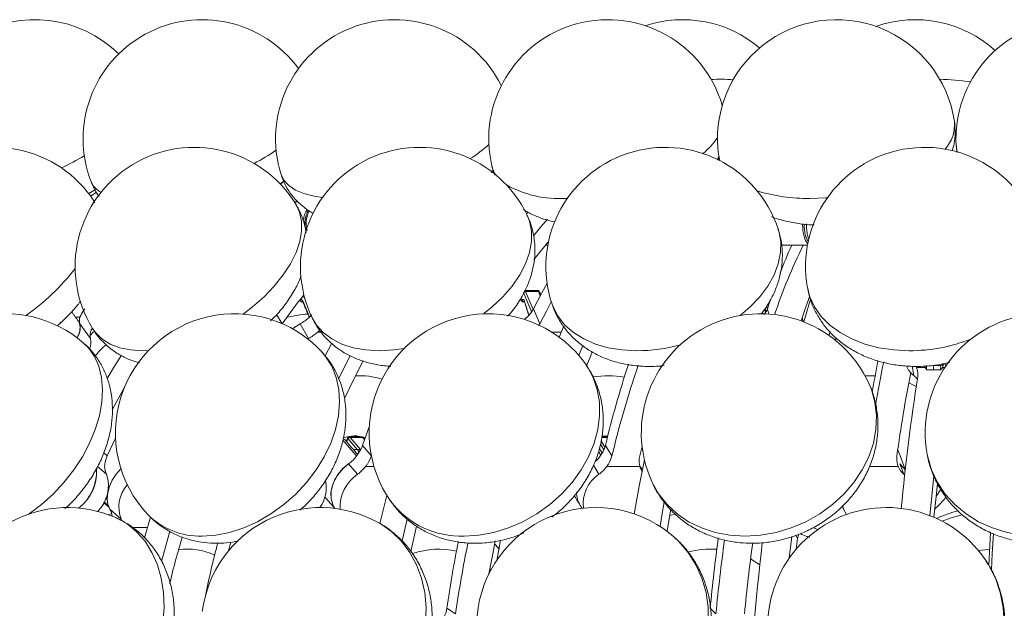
# Model space of a CAD drawing. Header units: millimetres. Extents: x 95 to 591, y 51 to 1119.
# Tile 7 of 12: x 317 to 399, y 892 to 942. Entities that reach past the tile are written whole.
import ezdxf

# ---------------------------------------------------------------- set-up
doc = ezdxf.new("R2010")
doc.units = ezdxf.units.MM

msp = doc.modelspace()

# ---------------------------------------------------------------- linework, layer by layer
at = {"color": 7, "linetype": 'Continuous', "lineweight": 15}
for p, q in [((395.163, 931.06), (395.243, 930.566)), ((322.351, 927.069), (322.91, 927.397)), ((338.421, 927.871), (338.732, 928.115)), ((338.436, 927.856), (338.741, 928.111)), ((322.519, 926.847), (323.01, 927.175)), ((362.405, 926.662), (362.525, 926.662)), ((339.902, 926.376), (339.604, 926.376)), ((359.087, 925.379), (359.23, 925.531)), ((340.595, 923.976), (340.581, 923.976)), ((360.691, 922.726), (360.806, 922.726)), ((360.889, 922.726), (360.806, 922.726)), ((382.675, 922.726), (380.503, 922.726)), ((340.501, 918.226), (340.35, 918.492)), ((358.69, 918.413), (358.657, 918.267)), ((359.524, 917.143), (358.831, 918.753)), ((359.012, 918.859), (360.095, 918.859)), ((359.012, 918.859), (359.664, 917.345)), ((360.251, 918.496), (360.095, 918.859)), ((340.216, 918.002), (340.308, 918.002)), ((340.329, 917.961), (340.328, 917.963)), ((340.343, 918.021), (340.893, 916.704)), ((358.882, 918.002), (358.92, 918.002)), ((358.938, 918.021), (359.301, 916.876)), ((379.126, 917.44), (379.189, 917.139)), ((379.32, 917.396), (379.252, 917.634)), ((379.589, 918.205), (379.315, 917.382)), ((379.394, 917.853), (379.429, 917.729)), ((321.115, 916.86), (321.142, 916.86)), ((321.127, 916.844), (321.142, 916.86)), ((321.612, 916.702), (321.23, 916.702)), ((338.124, 916.903), (338.586, 916.144)), ((359.684, 917.382), (360.218, 916.142)), ((378.936, 916.976), (378.9, 917.103)), ((379.144, 917.18), (379.171, 917.18)), ((379.315, 917.382), (379.437, 916.954)), ((322.494, 914.895), (321.596, 916.133)), ((340.795, 914.895), (340.094, 916.133)), ((361.829, 915.022), (362.192, 915.879)), ((341.557, 915.433), (341.863, 915.433)), ((361.228, 915.433), (362.001, 915.433)), ((384.575, 915.495), (384.485, 915.159)), ((385.03, 914.748), (385.087, 914.952)), ((340.738, 914.864), (340.795, 914.895)), ((342.188, 913.457), (342.741, 914.503)), ((363.821, 914.305), (363.494, 913.47)), ((326.903, 913.874), (327.356, 913.885)), ((391.607, 911.792), (391.465, 912.567)), ((391.844, 912.46), (392.562, 912.46)), ((393.258, 912.627), (393.848, 912.627)), ((393.848, 912.627), (393.83, 912.725)), ((394.201, 912.46), (394.016, 912.46)), ((394.085, 912.781), (394.035, 912.511)), ((387.519, 911.755), (388.357, 911.771)), ((393.26, 912.284), (392.67, 912.284)), ((393.85, 912.284), (393.26, 912.284)), ((391.178, 911.172), (391.807, 910.869)), ((345.906, 907.582), (345.329, 905.932)), ((323.902, 905.055), (324.597, 906.54)), ((344.792, 905.091), (343.688, 906.365)), ((344.048, 906.407), (344.024, 906.198)), ((345.05, 905.4), (344.122, 906.471)), ((344.289, 906.601), (345.328, 906.601)), ((344.289, 906.601), (345.164, 905.591)), ((345.493, 906.412), (345.328, 906.601)), ((345.329, 905.932), (346.07, 905.077)), ((365.575, 905.569), (365.295, 906.021)), ((365.367, 906.304), (365.684, 905.792)), ((365.405, 906.601), (365.888, 906.601)), ((365.724, 905.932), (366.269, 905.055)), ((368.798, 905.846), (368.603, 905.055)), ((323.611, 905.306), (323.902, 905.055)), ((344.546, 905.595), (345.167, 905.595)), ((365.335, 905.109), (365.137, 905.428)), ((365.216, 905.724), (365.313, 905.509)), ((390.254, 905.542), (390.446, 905.145)), ((344.915, 903.504), (344.157, 904.379)), ((365.178, 903.504), (364.708, 904.261)), ((390.446, 904.379), (390.761, 903.504)), ((323.843, 903.504), (323.087, 904.157)), ((345.586, 904.162), (346.292, 904.162)), ((365.833, 904.162), (368.615, 904.162)), ((368.645, 904.071), (368.809, 903.807)), ((387.884, 904.162), (390.297, 904.162)), ((390.761, 903.504), (390.84, 903.429)), ((323.636, 901.201), (323.999, 900.868)), ((323.901, 901.395), (323.767, 901.478)), ((324.282, 900.212), (323.996, 900.113)), ((324.133, 900.578), (325.087, 899.703)), ((361.61, 900.156), (361.716, 900.273)), ((371.117, 900.033), (371.606, 900.152)), ((327.017, 898.184), (327.532, 899.906)), ((349.08, 899.749), (348.654, 897.911)), ((326.008, 899.044), (327.269, 899.044)), ((349.381, 897.036), (349.874, 899.158)), ((371.24, 898.449), (371.163, 898.512)), ((381.845, 898.086), (381.709, 898.388)), ((334.095, 897.093), (334.287, 897.816)), ((381.366, 898.274), (381.154, 896.465)), ((381.738, 897.217), (381.845, 898.086)), ((397.67, 896.238), (397.604, 896.338)), ((352.403, 892.255), (353.133, 891.801)), ((374.512, 892.255), (374.993, 891.801))]:
    msp.add_line(p, q, dxfattribs=at)
at = {"color": 7, "linetype": 'Continuous', "lineweight": 15, "flags": 128}
for points in [[(375.232, 930.184), (375.303, 929.865), (375.313, 929.833)], [(338.492, 928.662), (338.724, 928.186), (339.132, 927.738), (339.699, 927.36), (340.415, 927.059), (341.267, 926.84), (341.97, 926.733)], [(322.801, 926.36), (322.571, 926.775), (322.541, 926.817)], [(382.881, 926.662), (384.188, 926.707), (384.35, 926.718)], [(335.324, 916.951), (336.096, 917.547), (337.064, 918.404), (337.927, 919.306), (338.671, 920.237), (339.281, 921.181), (339.747, 922.121), (340.061, 923.04), (340.216, 923.921), (340.211, 924.75), (340.045, 925.51), (339.75, 926.145)], [(355.496, 916.971), (356.209, 917.547), (357.112, 918.404), (357.891, 919.306), (358.53, 920.237), (359.02, 921.181), (359.351, 922.121), (359.517, 923.04), (359.516, 923.921), (359.347, 924.75), (359.149, 925.251)], [(360.855, 924.91), (360.306, 924.281), (359.676, 923.517)], [(377.022, 916.831), (377.861, 917.547), (378.677, 918.404), (379.351, 919.306), (379.872, 920.237), (380.229, 921.181), (380.417, 922.121), (380.432, 923.04), (380.273, 923.921), (380.215, 924.111)], [(360.826, 919.559), (360.342, 918.669), (359.684, 917.382)], [(382.677, 919.152), (382.877, 918.404), (383.274, 917.547), (383.835, 916.751), (384.552, 916.029), (385.41, 915.396), (386.396, 914.861), (387.491, 914.435), (388.675, 914.125), (389.928, 913.937), (391.227, 913.874)], [(358.657, 918.267), (358.652, 918.237), (358.652, 918.205), (358.657, 918.175), (358.665, 918.149), (358.676, 918.131), (358.689, 918.121), (358.703, 918.122), (358.716, 918.133)], [(340.089, 918.163), (340.128, 918.179), (340.168, 918.183), (340.209, 918.174), (340.248, 918.153), (340.284, 918.119), (340.316, 918.075), (340.343, 918.021)], [(340.216, 918.002), (340.173, 917.975), (340.147, 917.971)], [(358.716, 918.133), (358.744, 918.162), (358.774, 918.179), (358.805, 918.183), (358.836, 918.174), (358.866, 918.153), (358.893, 918.119), (358.917, 918.075), (358.938, 918.021)], [(358.882, 918.002), (358.85, 917.975), (358.83, 917.971)], [(358.909, 918.026), (358.9, 918.02), (358.882, 918.002)], [(360.218, 916.142), (360.76, 917.202), (361.179, 917.98)], [(361.244, 917.779), (361.328, 917.547), (361.74, 916.751), (362.312, 916.029), (363.035, 915.396), (363.894, 914.861), (364.876, 914.435), (365.962, 914.125), (367.133, 913.937), (368.369, 913.874)], [(382.379, 916.29), (382.462, 916.583), (382.942, 918.197)], [(319.744, 915.995), (320.094, 916.31), (320.538, 916.739)], [(341.099, 916.638), (341.461, 916.029), (342.03, 915.396), (342.742, 914.861), (343.587, 914.435), (344.548, 914.125), (345.609, 913.937), (346.75, 913.874)], [(322.666, 915.745), (322.913, 915.396), (323.461, 914.861), (324.148, 914.435), (324.96, 914.125), (325.884, 913.937), (326.903, 913.874)], [(339.453, 915.715), (339.575, 915.806), (340.094, 916.133)], [(322.46, 915.167), (322.735, 915.427), (322.823, 915.503)], [(317.314, 900.165), (317.339, 900.182), (318.375, 900.958), (319.358, 901.841), (320.269, 902.816), (321.092, 903.866), (321.813, 904.971), (322.419, 906.111), (322.899, 907.268), (323.244, 908.419), (323.448, 909.544), (323.509, 910.624), (323.424, 911.638), (323.195, 912.57), (322.826, 913.401), (322.324, 914.118), (321.892, 914.55)], [(323.897, 911.541), (324.521, 912.592), (325.086, 913.503)], [(331.865, 898.318), (333.007, 898.395), (334.177, 898.626), (335.355, 899.005), (336.519, 899.527), (337.648, 900.182), (338.723, 900.958), (339.724, 901.841), (340.634, 902.816), (341.435, 903.866), (342.115, 904.971), (342.66, 906.111), (343.061, 907.268), (343.311, 908.419), (343.405, 909.544), (343.342, 910.624), (343.122, 911.638), (342.75, 912.57), (342.233, 913.401), (341.862, 913.84)], [(344.286, 913.459), (343.849, 912.592), (343.323, 911.501)], [(346.75, 913.874), (347.951, 913.937), (348.824, 914.057)], [(364.143, 912.608), (364.458, 913.398), (364.618, 913.788)], [(343.811, 909.857), (344.566, 911.438), (345.39, 913.04)], [(353.854, 898.318), (355.089, 898.395), (356.339, 898.626), (357.581, 899.005), (358.793, 899.527), (359.953, 900.182), (361.04, 900.958), (362.036, 901.841), (362.921, 902.816), (363.681, 903.866), (364.302, 904.971), (364.773, 906.111), (365.086, 907.268), (365.234, 908.419), (365.215, 909.544), (365.03, 910.624), (364.682, 911.638), (364.177, 912.57), (364.062, 912.738)], [(325.386, 910.894), (325.143, 910.457), (324.319, 908.91)], [(377.44, 898.318), (378.739, 898.395), (380.038, 898.626), (381.313, 899.005), (382.543, 899.527), (383.705, 900.182), (384.777, 900.958), (385.743, 901.841), (386.583, 902.816), (387.283, 903.866), (387.83, 904.971), (388.215, 906.111), (388.431, 907.268), (388.474, 908.419), (388.343, 909.544), (388.04, 910.624), (387.859, 911.069)], [(365.416, 906.716), (365.665, 906.726), (365.917, 906.716)], [(344.122, 906.471), (344.111, 906.481), (344.1, 906.485), (344.088, 906.483), (344.077, 906.477), (344.067, 906.465), (344.058, 906.449), (344.052, 906.429), (344.048, 906.407)], [(345.482, 906.48), (345.487, 906.483), (345.523, 906.5)], [(392.725, 905.197), (392.769, 904.971), (393.096, 903.866), (393.592, 902.816), (394.248, 901.841), (395.052, 900.958), (395.991, 900.182), (397.047, 899.527), (398.201, 899.005), (399.433, 898.626), (400.721, 898.395), (402.042, 898.318)], [(343.013, 900.639), (342.825, 900.978), (342.698, 901.442), (342.683, 901.949), (342.781, 902.478), (342.989, 903.008), (343.296, 903.515), (343.691, 903.978), (344.157, 904.379)], [(343.013, 900.639), (342.846, 900.93), (342.689, 901.507), (342.707, 902.147), (342.898, 902.809), (343.25, 903.449), (343.74, 904.027), (344.157, 904.379)], [(368.126, 900.18), (368.553, 902.517), (368.996, 904.704)], [(390.446, 904.379), (390.793, 903.978), (390.884, 903.832)], [(390.446, 904.379), (390.759, 904.027), (390.884, 903.832)], [(324.133, 900.578), (323.965, 900.978), (323.899, 901.442), (323.939, 901.949), (324.082, 902.478), (324.323, 903.008), (324.652, 903.515), (325.05, 903.973)], [(393.292, 903.38), (393.2, 902.517), (392.953, 900.039), (392.953, 900.036)], [(369.609, 902.888), (369.641, 902.816), (370.19, 901.841), (370.891, 900.958), (371.732, 900.182), (372.698, 899.527), (373.772, 899.005), (374.934, 898.626), (376.164, 898.395), (377.44, 898.318)], [(393.299, 899.894), (393.476, 901.642), (393.592, 902.721)], [(346.795, 899.381), (346.954, 900.039), (347.383, 901.718)], [(393.887, 902.248), (393.594, 901.82), (393.479, 901.667)], [(370.659, 901.177), (370.458, 900.039), (370.305, 899.129)], [(385.944, 900.121), (385.717, 900.567), (385.628, 900.874)], [(370.89, 898.723), (370.982, 899.265), (371.213, 900.566)], [(393.998, 899.56), (394.737, 899.839), (395.676, 900.104)], [(319.007, 881.055), (320.078, 881.141), (321.159, 881.398), (322.229, 881.821), (323.27, 882.403), (324.263, 883.133), (325.19, 883.999), (326.035, 884.984), (326.783, 886.072), (327.42, 887.242), (327.935, 888.475), (328.319, 889.747), (328.564, 891.037), (328.668, 892.32), (328.627, 893.576), (328.442, 894.78), (328.117, 895.911), (327.658, 896.95), (327.073, 897.878), (326.371, 898.677), (325.567, 899.335), (324.673, 899.839), (324.611, 899.866)], [(340.561, 881.055), (341.743, 881.141), (342.926, 881.398), (344.09, 881.821), (345.212, 882.403), (346.273, 883.133), (347.254, 883.999), (348.138, 884.984), (348.909, 886.072), (349.553, 887.242), (350.058, 888.475), (350.416, 889.747), (350.62, 891.037), (350.667, 892.32), (350.555, 893.576), (350.287, 894.78), (349.868, 895.911), (349.304, 896.95), (348.607, 897.878), (347.788, 898.677), (346.862, 899.335), (346.692, 899.433)], [(329.157, 898.722), (328.807, 897.499), (328.456, 896.188)], [(364.039, 881.055), (365.303, 881.141), (366.56, 881.398), (367.787, 881.821), (368.963, 882.403), (370.067, 883.133), (371.078, 883.999), (371.979, 884.984), (372.754, 886.072), (373.389, 887.242), (373.872, 888.475), (374.195, 889.747), (374.353, 891.037), (374.342, 892.32), (374.162, 893.576), (373.817, 894.78), (373.313, 895.911), (372.659, 896.95), (371.867, 897.878), (371.24, 898.449)], [(383.529, 898.856), (383.194, 899.001), (383.181, 899.007)], [(398.052, 898.65), (397.981, 897.499), (397.889, 895.882)], [(398.115, 895.473), (398.193, 896.828), (398.298, 898.531)], [(356.474, 897.916), (356.255, 896.828), (355.938, 895.145)], [(356.627, 896.328), (356.64, 896.398), (356.926, 897.967)], [(397.029, 897.101), (397.831, 897.202), (397.964, 897.21)], [(377.906, 896.396), (378.296, 896.168), (378.678, 895.91)], [(388.863, 881.055), (390.178, 881.141), (391.478, 881.398), (392.739, 881.821), (393.94, 882.403), (395.058, 883.133), (396.075, 883.999), (396.971, 884.984), (397.731, 886.072), (398.341, 887.242), (398.79, 888.475), (399.071, 889.747), (399.178, 891.037), (399.109, 892.32), (398.866, 893.576), (398.452, 894.78), (397.876, 895.911), (397.67, 896.238)], [(356.013, 895.557), (356.064, 895.507), (356.105, 895.467)]]:
    msp.add_lwpolyline(points, dxfattribs=at)
at = {"color": 7, "linetype": 'Continuous', "lineweight": 15}
for centre, radius, start, end in [((317.859, 931.662), 10, 45.5039, 196.55612), ((331.876, 931.662), 10, 36.12165, 201.12268), ((348.031, 931.662), 10, 26.51934, 197.45562), ((365.927, 931.662), 10, 16.30769, 193.21529), ((372.204, 931.662), 10, 49.76486, 108.2909), ((385.122, 931.662), 10, 8.49878, 188.49878), ((391.729, 931.662), 10, 47.87077, 109.28783), ((405.145, 931.662), 10, 3.45359, 183.45359), ((375.293, 919.577), 17.085, 86.15, 92.3393), ((393.595, 919.645), 17.016, 80.65659, 89.36517), ((391.885, 932.864), 3.14, 318.76414, 5.04057), ((369.424, 935.76), 6.968, 310.05441, 324.8646), ((314.446, 920.945), 10, 35.95617, 215.95617), ((331.208, 920.945), 10, 31.33144, 211.33144), ((326.581, 947.426), 20.283, 298.42697, 304.52508), ((350.124, 920.945), 10, 25.50855, 205.50855), ((347.881, 940.142), 12.042, 302.61246, 311.99688), ((370.729, 920.945), 10, 18.45936, 198.45936), ((392.515, 920.945), 10, 10.32799, 190.32799), ((307.006, 956.037), 29.827, 295.95778, 300.12834), ((358.338, 929.892), 2.207, 193.51024, 215.12881), ((324.159, 928.758), 1.756, 203.46881, 243.99633), ((361.829, 935.691), 9.048, 240.73129, 273.64464), ((382.656, 940.836), 14.176, 252.74797, 270.90986), ((385.73, 901.5), 32.826, 139.02237, 142.44783), ((423.342, 902.408), 45.776, 153.64852, 161.53332), ((424.034, 903.597), 46.771, 155.85766, 158.96369), ((306.658, 931.909), 18.319, 304.60912, 322.59298), ((375.654, 890.165), 45.263, 141.13491, 144.9765), ((358.684, 918.295), 0.0389, 170.98078, 224.84995), ((360.003, 918.839), 0.0945, 12.15715, 80.07567), ((360.105, 918.763), 0.096, 30.5196, 95.62224), ((437.682, 897.998), 58.502, 159.57201, 161.68719), ((310.658, 926.518), 13.901, 310.68687, 321.26115), ((340.23, 918.189), 0.188, 201.56249, 265.5983), ((340.288, 917.935), 0.0983, 91.97828, 137.21709), ((340.385, 917.979), 0.0587, 135.09223, 196.19686), ((358.888, 918.18), 0.178, 195.25316, 268.38265), ((358.984, 917.99), 0.0556, 146.04975, 194.99817), ((315.359, 906.978), 10, 49.21118, 158.87732), ((322.549, 916.39), 0.987, 161.57241, 195.1398), ((334.588, 906.978), 10, 43.33003, 162.54438), ((341.482, 906.978), 10, 94.19642, 104.66603), ((338.112, 919.75), 4.125, 298.7073, 312.35448), ((355.887, 906.978), 10, 35.16426, 215.16426), ((356.926, 918.943), 3.161, 309.4693, 314.86825), ((378.734, 906.978), 10, 24.14611, 204.14611), ((402.565, 906.978), 10, 10.26216, 190.26216), ((320.359, 915.746), 1.279, 322.34956, 27.77899), ((319.96, 915.842), 1.662, 328.27562, 10.0878), ((323.423, 915.151), 0.964, 163.01586, 195.38634), ((338.803, 918.529), 4.144, 298.72474, 311.65028), ((321.159, 914.586), 1.37, 336.63818, 13.05536), ((326.92, 910.411), 5.04, 128.00097, 143.04534), ((368.303, 927.913), 14.039, 270.2678, 285.25418), ((391.21, 928.103), 14.23, 270.06786, 291.41244), ((450.802, 885.624), 87.468, 161.93937, 166.57516), ((447.197, 885.684), 83.214, 161.07631, 166.53881), ((512.953, 889.109), 126.64, 169.10262, 170.32751), ((506.886, 889.094), 120.198, 168.5565, 170.31583), ((392.595, 913.16), 1.688, 199.53925, 234.17064), ((391.524, 912.45), 1.158, 351.75955, 8.81833), ((392.114, 912.45), 1.158, 351.76054, 8.81734), ((393.862, 912.79), 0.163, 265.10267, 339.78075), ((392.704, 912.45), 1.158, 351.75955, 8.81833), ((392.507, 912.482), 1.528, 1.0737, 9.46015), ((394.37, 912.803), 0.163, 194.75325, 254.29295), ((345.125, 905.756), 6.021, 72.22728, 93.77622), ((365.933, 903.982), 7.793, 79.92445, 99.21507), ((522.803, 886.649), 133.889, 169.07121, 172.09866), ((572.665, 883.462), 182.921, 171.12198, 174.61166), ((390.642, 910.515), 1.6, 37.89986, 52.93083), ((334.588, 906.978), 10, 162.54438, 223.33003), ((344.653, 904.121), 2.606, 69.93246, 111.04919), ((344.052, 906.431), 0.0243, 196.05783, 259.88142), ((344.298, 906.417), 0.185, 92.82602, 162.78435), ((344.223, 906.554), 0.0811, 35.89669, 87.71466), ((345.263, 906.554), 0.0811, 35.89253, 87.7302), ((345.332, 906.504), 0.0976, 42.39185, 92.25503), ((342.206, 907.038), 3.298, 306.25837, 323.49736), ((362.936, 906.729), 2.899, 311.90802, 325.24488), ((319.258, 903.679), 3.739, 306.4878, 3.39331), ((319.337, 903.643), 3.663, 305.82939, 3.91779), ((321.031, 902.535), 2.974, 313.92019, 19.0053), ((325.136, 904.163), 1.451, 180.04542, 207.03024), ((346.719, 900.776), 3.271, 123.48646, 183.51668), ((342.961, 906.167), 3.302, 306.26505, 322.63244), ((366.764, 901.072), 2.904, 123.10042, 188.10181), ((363.436, 905.891), 2.956, 306.11469, 324.19184), ((370.194, 904.638), 1.649, 196.77951, 211.80345), ((392.009, 904.877), 1.855, 202.65487, 227.73949), ((327.633, 900.765), 2.759, 137.82174, 202.63678), ((339.514, 902.375), 2.779, 323.28197, 11.75375), ((365.34, 901.967), 2.041, 179.14599, 211.62756), ((365.365, 901.973), 2.066, 179.39252, 211.42626), ((353.575, 905.678), 7.365, 217.2585, 272.17183), ((320.583, 890.714), 10, 66.24308, 170.73567), ((322.92, 899.868), 1.405, 4.92068, 30.30916), ((331.667, 904.475), 6.16, 225.03737, 271.84043), ((341.796, 890.714), 10, 60.68355, 172.71402), ((364.903, 890.714), 10, 51.24573, 174.88888), ((389.335, 890.714), 10, 34.2201, 214.2201), ((397.67, 890.714), 10, 103.40831, 114.62985), ((404.971, 875.925), 78.031, 163.38074, 166.36028), ((418.344, 875.535), 88.018, 165.37662, 168.34909), ((463.777, 875.864), 112.574, 168.72931, 171.62822), ((460.698, 875.865), 108.739, 168.39403, 171.57306), ((539.701, 876.23), 165.964, 172.4046, 174.45919), ((534.37, 876.238), 160.134, 172.19194, 174.423), ((537.062, 876.206), 160.432, 172.28083, 174.42172), ((574.735, 874.677), 197.202, 173.27673, 177.53386), ((330.659, 891.983), 5.242, 64.54494, 98.46004), ((351.77, 890.487), 6.734, 77.58761, 109.18706), ((374.568, 889.626), 7.596, 86.23468, 104.27495)]:
    msp.add_arc(centre, radius, start, end, dxfattribs=at)
msp.add_ellipse((360.806, 924.551), major_axis=(0, 1.825), ratio=0.601351, start_param=3.043419, end_param=3.141593, dxfattribs=at)
for points, knots in [([(394.834, 930.666), (394.89, 930.864), (395.028, 931.352), (395.105, 932.187), (395.044, 932.811), (395.012, 933.132)], [0, 0, 0, 0, 0.249199, 0.613326, 1, 1, 1, 1]), ([(356.202, 929.384), (356.21, 929.333), (356.252, 929.061), (356.362, 928.808), (356.45, 928.603)], [0, 0, 0, 0, 0.190704, 1, 1, 1, 1]), ([(338.499, 928.663), (338.592, 928.4), (338.785, 927.851), (339.246, 927.102), (339.816, 926.424), (340.467, 925.846), (340.951, 925.55), (341.191, 925.403)], [0, 0, 0, 0, 0.190419, 0.396681, 0.599026, 0.800596, 1, 1, 1, 1]), ([(322.568, 928.063), (322.622, 927.916), (322.778, 927.49), (323.015, 927.075), (323.217, 926.84), (323.227, 926.829)], [0, 0, 0, 0, 0.33352, 0.970018, 1, 1, 1, 1]), ([(322.867, 926.276), (322.82, 926.375), (322.728, 926.568), (322.589, 926.732), (322.522, 926.813)], [0, 0, 0, 0, 0.508407, 1, 1, 1, 1]), ([(340.589, 923.775), (340.582, 923.848), (340.545, 924.235), (340.329, 924.939), (340.051, 925.664), (339.797, 926.042), (339.734, 926.136)], [0, 0, 0, 0, 0.087471, 0.46176, 0.867263, 1, 1, 1, 1]), ([(340.359, 924.786), (340.381, 924.926), (340.429, 925.23), (340.56, 925.556), (340.676, 925.688), (340.705, 925.721)], [0, 0, 0, 0, 0.392688, 0.849222, 1, 1, 1, 1]), ([(358.847, 925.731), (358.867, 925.717), (359.14, 925.518), (359.743, 925.231), (360.593, 924.884), (361.194, 924.745), (361.471, 924.682)], [0, 0, 0, 0, 0.0257784, 0.3547958, 0.7035122, 1, 1, 1, 1]), ([(340.809, 925.626), (340.788, 925.602), (340.685, 925.484), (340.567, 925.168), (340.474, 924.715), (340.485, 924.252), (340.571, 923.99), (340.609, 923.876)], [0, 0, 0, 0, 0.0633306, 0.3095656, 0.5456681, 0.8024802, 1, 1, 1, 1]), ([(340.665, 923.976), (340.633, 924.11), (340.563, 924.401), (340.595, 924.878), (340.667, 925.221), (340.746, 925.353), (340.753, 925.364)], [0, 0, 0, 0, 0.289684, 0.629469, 0.967995, 1, 1, 1, 1]), ([(340.901, 925.626), (340.85, 925.549), (340.719, 925.348), (340.608, 924.905), (340.579, 924.403), (340.649, 924.106), (340.679, 923.976)], [0, 0, 0, 0, 0.182976, 0.476157, 0.772172, 1, 1, 1, 1]), ([(357.513, 916.78), (357.6, 916.871), (357.981, 917.274), (358.502, 918.036), (359.061, 919.04), (359.455, 920.04), (359.709, 921.05), (359.819, 922.058), (359.79, 923.087), (359.59, 924.108), (359.362, 924.848), (359.164, 925.204), (359.136, 925.254)], [0, 0, 0, 0, 0.039773, 0.175428, 0.296251, 0.413725, 0.527727, 0.638745, 0.747496, 0.865975, 0.981259, 1, 1, 1, 1]), ([(379.66, 925.126), (379.67, 925.122), (380.013, 924.969), (380.76, 924.768), (381.904, 924.535), (382.747, 924.441), (383.198, 924.43), (383.234, 924.429)], [0, 0, 0, 0, 0.0089564, 0.3198573, 0.6442921, 0.9711872, 1, 1, 1, 1]), ([(378.758, 916.935), (378.817, 917.004), (379.122, 917.357), (379.549, 918.063), (380.028, 919.031), (380.357, 920.032), (380.555, 921.08), (380.594, 922.159), (380.487, 923.192), (380.292, 923.823), (380.204, 924.106)], [0, 0, 0, 0, 0.034864, 0.179214, 0.320257, 0.457978, 0.592825, 0.739784, 0.883006, 1, 1, 1, 1]), ([(382.723, 922.858), (382.706, 922.866), (382.612, 922.911), (382.473, 923.209), (382.341, 923.672), (382.274, 924.128), (382.274, 924.411), (382.274, 924.516)], [0, 0, 0, 0, 0.073253, 0.394855, 0.651899, 0.869871, 1, 1, 1, 1]), ([(382.402, 924.504), (382.402, 924.41), (382.403, 924.15), (382.466, 923.732), (382.578, 923.303), (382.686, 923.135), (382.741, 923.05)], [0, 0, 0, 0, 0.141611, 0.39328, 0.693386, 1, 1, 1, 1]), ([(382.589, 924.518), (382.588, 924.468), (382.582, 924.256), (382.625, 923.889), (382.693, 923.504), (382.761, 923.343), (382.789, 923.278)], [0, 0, 0, 0, 0.1008797, 0.4313831, 0.7729763, 1, 1, 1, 1]), ([(337.602, 916.375), (337.813, 916.58), (338.329, 917.087), (339.033, 917.982), (339.665, 919.008), (340.044, 919.753), (340.166, 920.146), (340.18, 920.19)], [0, 0, 0, 0, 0.183714, 0.451882, 0.726044, 0.969269, 1, 1, 1, 1]), ([(382.697, 919.131), (382.747, 918.873), (382.865, 918.269), (383.227, 917.368), (383.74, 916.446), (384.385, 915.603), (385.145, 914.847), (386.015, 914.183), (386.988, 913.62), (388.052, 913.166), (389.196, 912.829), (390.387, 912.62), (391.267, 912.56), (391.994, 912.554), (392.74, 912.58), (393.677, 912.674), (394.34, 912.833), (394.589, 912.893)], [0, 0, 0, 0, 0.054001, 0.126313, 0.198252, 0.270377, 0.343227, 0.417278, 0.492878, 0.570151, 0.648967, 0.728977, 0.806798, 0.819993, 0.869291, 0.95082, 1, 1, 1, 1]), ([(358.646, 918.301), (358.642, 918.28), (358.634, 918.229), (358.642, 918.139), (358.673, 918.057), (358.727, 918.001), (358.781, 917.973), (358.816, 917.973), (358.83, 917.973)], [0, 0, 0, 0, 0.147182, 0.354347, 0.596165, 0.75784, 0.902899, 1, 1, 1, 1]), ([(360.187, 918.812), (360.174, 918.837), (360.15, 918.881), (360.091, 918.919), (360.046, 918.935), (360.022, 918.931), (360.019, 918.931)], [0, 0, 0, 0, 0.392287, 0.675907, 0.959319, 1, 1, 1, 1]), ([(321.546, 917.873), (321.554, 917.882), (321.6, 917.934), (321.637, 917.991), (321.668, 918.038)], [0, 0, 0, 0, 0.177111, 1, 1, 1, 1]), ([(340.282, 918.032), (340.282, 918.033), (340.282, 918.033), (340.307, 918.009), (340.322, 917.977), (340.328, 917.963)], [0, 0, 0, 0, 0.331673, 0.70095, 1, 1, 1, 1]), ([(358.898, 918.044), (358.898, 918.044), (358.894, 918.047), (358.908, 918.033), (358.921, 918.005), (358.928, 917.982), (358.93, 917.975)], [0, 0, 0, 0, 0.058658, 0.457965, 0.84884, 1, 1, 1, 1]), ([(361.253, 917.793), (361.271, 917.723), (361.381, 917.317), (361.728, 916.627), (362.284, 915.751), (362.972, 914.971), (363.763, 914.288), (364.655, 913.709), (365.638, 913.239), (366.704, 912.882), (367.844, 912.648), (368.765, 912.564), (369.551, 912.553), (370.09, 912.561), (370.497, 912.615), (370.652, 912.635)], [0, 0, 0, 0, 0.018955, 0.11047, 0.201054, 0.291432, 0.382393, 0.474695, 0.568982, 0.665663, 0.764769, 0.865909, 0.898701, 0.961702, 1, 1, 1, 1]), ([(321.142, 916.86), (321.142, 916.86), (321.142, 916.849), (321.141, 916.838), (321.14, 916.827)], [0, 0, 0, 0, 0.035692, 1, 1, 1, 1]), ([(321.612, 916.702), (321.693, 916.881), (321.794, 917.105), (321.981, 917.336), (322.018, 917.382)], [0, 0, 0, 0, 0.799513, 1, 1, 1, 1]), ([(341.111, 916.648), (341.223, 916.418), (341.484, 915.885), (342.05, 915.143), (342.761, 914.427), (343.572, 913.823), (344.469, 913.33), (345.446, 912.95), (346.498, 912.696), (347.262, 912.586), (347.673, 912.575), (347.705, 912.574)], [0, 0, 0, 0, 0.094235, 0.218814, 0.342411, 0.466303, 0.591783, 0.720082, 0.8522, 0.988599, 1, 1, 1, 1]), ([(359.156, 916.702), (359.326, 916.881), (359.539, 917.105), (359.66, 917.336), (359.684, 917.382)], [0, 0, 0, 0, 0.799514, 1, 1, 1, 1]), ([(379.03, 916.909), (379.119, 917.019), (379.244, 917.175), (379.299, 917.336), (379.315, 917.382)], [0, 0, 0, 0, 0.711673, 1, 1, 1, 1]), ([(322.665, 915.752), (322.628, 915.698), (322.55, 915.588), (322.518, 915.486), (322.501, 915.433)], [0, 0, 0, 0, 0.481135, 1, 1, 1, 1]), ([(322.683, 915.754), (322.743, 915.646), (322.962, 915.251), (323.475, 914.662), (324.195, 914.005), (325.008, 913.477), (325.816, 913.086), (326.367, 912.928), (326.608, 912.859)], [0, 0, 0, 0, 0.073223, 0.26922, 0.462335, 0.654831, 0.849143, 1, 1, 1, 1]), ([(341.742, 915.596), (341.742, 915.596), (341.692, 915.539), (341.624, 915.485), (341.557, 915.433)], [0, 0, 0, 0, 0.014316, 1, 1, 1, 1]), ([(320.356, 900.624), (320.447, 900.701), (320.857, 901.052), (321.508, 901.775), (322.294, 902.782), (322.971, 903.869), (323.532, 905.016), (323.963, 906.215), (324.237, 907.405), (324.357, 908.559), (324.335, 909.648), (324.178, 910.693), (323.891, 911.68), (323.466, 912.634), (322.889, 913.518), (322.346, 914.166), (321.974, 914.461), (321.881, 914.535)], [0, 0, 0, 0, 0.021697, 0.098692, 0.175985, 0.253781, 0.332317, 0.411777, 0.492109, 0.564305, 0.634785, 0.703384, 0.770283, 0.835837, 0.90718, 0.976683, 1, 1, 1, 1]), ([(340.063, 900.5), (340.196, 900.611), (340.658, 900.996), (341.353, 901.761), (342.135, 902.779), (342.792, 903.882), (343.318, 905.045), (343.695, 906.253), (343.913, 907.484), (343.962, 908.711), (343.841, 909.907), (343.556, 911.046), (343.113, 912.102), (342.562, 913.036), (342.099, 913.561), (341.883, 913.806)], [0, 0, 0, 0, 0.033491, 0.115847, 0.198634, 0.281909, 0.365661, 0.449654, 0.533461, 0.616501, 0.698205, 0.778198, 0.856373, 0.932868, 1, 1, 1, 1]), ([(361.212, 899.916), (361.254, 899.944), (361.652, 900.211), (362.324, 900.826), (363.205, 901.756), (363.961, 902.79), (364.588, 903.898), (365.067, 905.064), (365.39, 906.268), (365.547, 907.486), (365.536, 908.692), (365.361, 909.865), (365.023, 910.978), (364.59, 911.946), (364.211, 912.497), (364.047, 912.734)], [0, 0, 0, 0, 0.01022, 0.095692, 0.181502, 0.267589, 0.35383, 0.440001, 0.525786, 0.610838, 0.694836, 0.777595, 0.859076, 0.939384, 1, 1, 1, 1]), ([(391.844, 912.46), (391.903, 912.26), (391.977, 912.01), (391.943, 911.746), (391.936, 911.693)], [0, 0, 0, 0, 0.799514, 1, 1, 1, 1]), ([(392.67, 912.284), (392.669, 912.284), (392.645, 912.312), (392.596, 912.366), (392.573, 912.429), (392.562, 912.46)], [0, 0, 0, 0, 0.008108, 0.5179, 1, 1, 1, 1]), ([(394.016, 912.46), (393.994, 912.429), (393.95, 912.366), (393.884, 912.312), (393.85, 912.284), (393.85, 912.284)], [0, 0, 0, 0, 0.482118, 0.991907, 1, 1, 1, 1]), ([(378.022, 897.715), (378.298, 897.722), (378.99, 897.738), (380.097, 897.897), (381.323, 898.213), (382.512, 898.672), (383.645, 899.266), (384.702, 899.989), (385.666, 900.83), (386.518, 901.775), (387.242, 902.812), (387.824, 903.921), (388.252, 905.083), (388.519, 906.275), (388.62, 907.476), (388.559, 908.665), (388.325, 909.812), (388.073, 910.636), (387.859, 911.047), (387.823, 911.117)], [0, 0, 0, 0, 0.041811, 0.104793, 0.168015, 0.231548, 0.295339, 0.359335, 0.423475, 0.487675, 0.55182, 0.615754, 0.679306, 0.742322, 0.804685, 0.866355, 0.927356, 0.987785, 1, 1, 1, 1]), ([(344.029, 906.425), (344.033, 906.448), (344.042, 906.499), (344.077, 906.563), (344.131, 906.611), (344.183, 906.634), (344.216, 906.632), (344.227, 906.632)], [0, 0, 0, 0, 0.218111, 0.479252, 0.692357, 0.899893, 1, 1, 1, 1]), ([(344.857, 905.076), (345.011, 905.301), (345.204, 905.582), (345.309, 905.873), (345.329, 905.932)], [0, 0, 0, 0, 0.799507, 1, 1, 1, 1]), ([(345.266, 906.632), (345.277, 906.632), (345.309, 906.634), (345.36, 906.612), (345.39, 906.584), (345.404, 906.57)], [0, 0, 0, 0, 0.209935, 0.609404, 1, 1, 1, 1]), ([(365.317, 905.076), (365.457, 905.301), (365.632, 905.582), (365.709, 905.873), (365.724, 905.932)], [0, 0, 0, 0, 0.799508, 1, 1, 1, 1]), ([(323.902, 905.055), (323.815, 904.82), (323.7, 904.512), (323.688, 904.229), (323.685, 904.162)], [0, 0, 0, 0, 0.76336, 1, 1, 1, 1]), ([(346.089, 905.055), (345.989, 904.82), (345.858, 904.512), (345.638, 904.229), (345.586, 904.162)], [0, 0, 0, 0, 0.763355, 1, 1, 1, 1]), ([(366.269, 905.055), (366.19, 904.82), (366.086, 904.512), (365.881, 904.229), (365.833, 904.162)], [0, 0, 0, 0, 0.763359, 1, 1, 1, 1]), ([(368.615, 904.162), (368.575, 904.385), (368.523, 904.677), (368.587, 904.982), (368.603, 905.055)], [0, 0, 0, 0, 0.76331, 1, 1, 1, 1]), ([(390.297, 904.162), (390.231, 904.385), (390.144, 904.677), (390.177, 904.982), (390.185, 905.055)], [0, 0, 0, 0, 0.763318, 1, 1, 1, 1]), ([(392.728, 905.232), (392.735, 905.176), (392.788, 904.735), (393.036, 903.936), (393.475, 902.859), (394.069, 901.854), (394.789, 900.931), (395.629, 900.102), (396.576, 899.38), (397.618, 898.775), (398.74, 898.296), (399.926, 897.954), (401.113, 897.75), (401.904, 897.726), (402.277, 897.715)], [0, 0, 0, 0, 0.012868, 0.102329, 0.191499, 0.280591, 0.369841, 0.459458, 0.549611, 0.640411, 0.731904, 0.824079, 0.916879, 1, 1, 1, 1]), ([(369.612, 902.901), (369.628, 902.858), (369.78, 902.457), (370.204, 901.759), (370.88, 900.834), (371.69, 900.015), (372.601, 899.306), (373.606, 898.716), (374.69, 898.253), (375.839, 897.927), (376.958, 897.745), (377.693, 897.724), (378.022, 897.715)], [0, 0, 0, 0, 0.013283, 0.124387, 0.235052, 0.3456, 0.456394, 0.567763, 0.679959, 0.793146, 0.907383, 1, 1, 1, 1]), ([(347.735, 901.22), (347.854, 901.048), (348.184, 900.568), (348.86, 899.889), (349.735, 899.193), (350.704, 898.626), (351.746, 898.188), (352.851, 897.885), (353.868, 897.741), (354.785, 897.705), (355.721, 897.743), (356.803, 897.902), (357.902, 898.18), (358.573, 898.458), (358.86, 898.577)], [0, 0, 0, 0, 0.051649, 0.143447, 0.23489, 0.326402, 0.418391, 0.511195, 0.605067, 0.666707, 0.732469, 0.829468, 0.927043, 1, 1, 1, 1]), ([(393.389, 900.618), (393.479, 900.696), (393.821, 900.987), (394.101, 901.334), (394.308, 901.589)], [0, 0, 0, 0, 0.2652, 1, 1, 1, 1]), ([(327.316, 900.142), (327.438, 900.007), (327.801, 899.604), (328.522, 899.059), (329.448, 898.513), (330.448, 898.107), (331.503, 897.836), (332.392, 897.729), (333.196, 897.708), (333.972, 897.737), (334.579, 897.845), (334.915, 897.905)], [0, 0, 0, 0, 0.06646, 0.19748, 0.327695, 0.457974, 0.58917, 0.722038, 0.781186, 0.878818, 1, 1, 1, 1]), ([(319.716, 880.901), (320.005, 880.91), (320.666, 880.931), (321.691, 881.118), (322.775, 881.455), (323.827, 881.938), (324.834, 882.558), (325.78, 883.309), (326.651, 884.181), (327.43, 885.162), (328.105, 886.236), (328.663, 887.386), (329.093, 888.595), (329.388, 889.846), (329.538, 891.119), (329.537, 892.394), (329.382, 893.648), (329.072, 894.857), (328.611, 895.996), (328.009, 897.041), (327.28, 897.972), (326.44, 898.768), (325.553, 899.411), (324.915, 899.714), (324.618, 899.854)], [0, 0, 0, 0, 0.033966, 0.077506, 0.121384, 0.165873, 0.211021, 0.256797, 0.303108, 0.349831, 0.396862, 0.444132, 0.491618, 0.539317, 0.587225, 0.635283, 0.683366, 0.731277, 0.778771, 0.825625, 0.871685, 0.916913, 0.961367, 1, 1, 1, 1]), ([(341.116, 880.901), (341.405, 880.909), (342.084, 880.929), (343.149, 881.109), (344.293, 881.445), (345.399, 881.928), (346.453, 882.55), (347.438, 883.303), (348.337, 884.176), (349.136, 885.156), (349.821, 886.229), (350.379, 887.379), (350.8, 888.588), (351.075, 889.836), (351.197, 891.102), (351.162, 892.366), (350.97, 893.605), (350.622, 894.795), (350.127, 895.916), (349.494, 896.945), (348.737, 897.871), (347.864, 898.662), (347.179, 899.177), (346.768, 899.381), (346.705, 899.412)], [0, 0, 0, 0, 0.0341765, 0.0804865, 0.1270188, 0.1739375, 0.2212514, 0.2689351, 0.3169449, 0.3652335, 0.4137511, 0.4624572, 0.5113105, 0.5602585, 0.6092416, 0.6581786, 0.7069595, 0.7554735, 0.8036125, 0.8513036, 0.898512, 0.9452576, 0.991603, 1, 1, 1, 1]), ([(364.428, 880.901), (364.717, 880.909), (365.412, 880.928), (366.508, 881.103), (367.694, 881.439), (368.838, 881.923), (369.923, 882.547), (370.93, 883.302), (371.845, 884.176), (372.651, 885.158), (373.335, 886.231), (373.884, 887.379), (374.288, 888.583), (374.54, 889.824), (374.635, 891.081), (374.57, 892.332), (374.348, 893.556), (373.971, 894.732), (373.448, 895.841), (372.786, 896.861), (372.053, 897.74), (371.494, 898.218), (371.24, 898.435)], [0, 0, 0, 0, 0.035959, 0.086399, 0.136992, 0.187825, 0.238891, 0.290172, 0.341641, 0.393267, 0.445016, 0.496834, 0.548681, 0.600498, 0.652235, 0.703826, 0.755223, 0.806376, 0.857261, 0.907872, 0.958229, 1, 1, 1, 1]), ([(381.958, 898.484), (381.932, 898.43), (381.869, 898.302), (381.854, 898.165), (381.845, 898.086)], [0, 0, 0, 0, 0.422544, 1, 1, 1, 1]), ([(382.072, 898.528), (382.251, 898.442), (382.506, 898.32), (382.781, 898.246), (382.864, 898.224)], [0, 0, 0, 0, 0.700293, 1, 1, 1, 1]), ([(389.075, 880.901), (389.366, 880.909), (390.073, 880.927), (391.189, 881.101), (392.4, 881.437), (393.564, 881.923), (394.663, 882.549), (395.678, 883.306), (396.594, 884.182), (397.394, 885.165), (398.066, 886.237), (398.597, 887.382), (398.98, 888.581), (399.207, 889.814), (399.275, 891.06), (399.183, 892.3), (398.936, 893.514), (398.528, 894.676), (398.1, 895.587), (397.762, 896.072), (397.657, 896.222)], [0, 0, 0, 0, 0.040631, 0.098767, 0.157014, 0.215401, 0.273907, 0.33251, 0.391179, 0.449876, 0.508565, 0.56721, 0.625779, 0.684236, 0.742553, 0.800715, 0.858711, 0.916547, 0.974242, 1, 1, 1, 1]), ([(352.066, 891.282), (352.186, 891.537), (352.336, 891.856), (352.392, 892.188), (352.403, 892.255)], [0, 0, 0, 0, 0.799529, 1, 1, 1, 1])]:
    msp.add_open_spline(points, degree=3, knots=knots, dxfattribs=at)
for points in [[(395.181, 931.064), (395.228, 930.517)], [(375.108, 929.887), (375.255, 930.167)], [(375.252, 930.187), (375.307, 929.811)], [(356.131, 928.833), (356.299, 929.031)], [(360.019, 918.932), (358.936, 918.932)], [(360.291, 918.572), (360.187, 918.812)], [(340.147, 917.971), (340.324, 917.971)], [(340.328, 917.963), (340.857, 916.696)], [(358.83, 917.971), (358.932, 917.971)], [(358.93, 917.975), (359.285, 916.857)], [(379.119, 917.429), (379.182, 917.129)], [(321.491, 916.342), (320.916, 917.135)], [(340.891, 916.702), (341.073, 916.892)], [(379.166, 917.105), (379.087, 917.38)], [(382.32, 916.313), (382.228, 916.636)], [(360.218, 916.142), (360.103, 915.982)], [(370.352, 912.6), (370.389, 912.489)], [(392.562, 912.46), (392.56, 912.511)], [(394.035, 912.511), (394.016, 912.46)], [(344.914, 905.171), (343.793, 906.465)], [(344.029, 906.425), (344.005, 906.22)], [(345.266, 906.635), (344.227, 906.635)], [(345.506, 906.452), (345.404, 906.57)], [(365.897, 906.635), (365.409, 906.635)], [(365.438, 905.307), (365.205, 905.683)], [(390.892, 903.904), (390.446, 905.145)], [(368.7, 904.06), (368.612, 904.203)], [(368.821, 903.866), (368.7, 904.06)], [(363.109, 901.692), (363.602, 900.896)], [(323.601, 901.136), (324.061, 900.714)], [(342.173, 901.599), (343.002, 900.641)], [(363.602, 900.896), (363.756, 900.648)], [(385.623, 900.826), (385.71, 900.587)], [(356.798, 897.221), (356.457, 897.631)]]:
    msp.add_open_spline(points, degree=1, dxfattribs=at)

doc.saveas('drawing.dxf')
